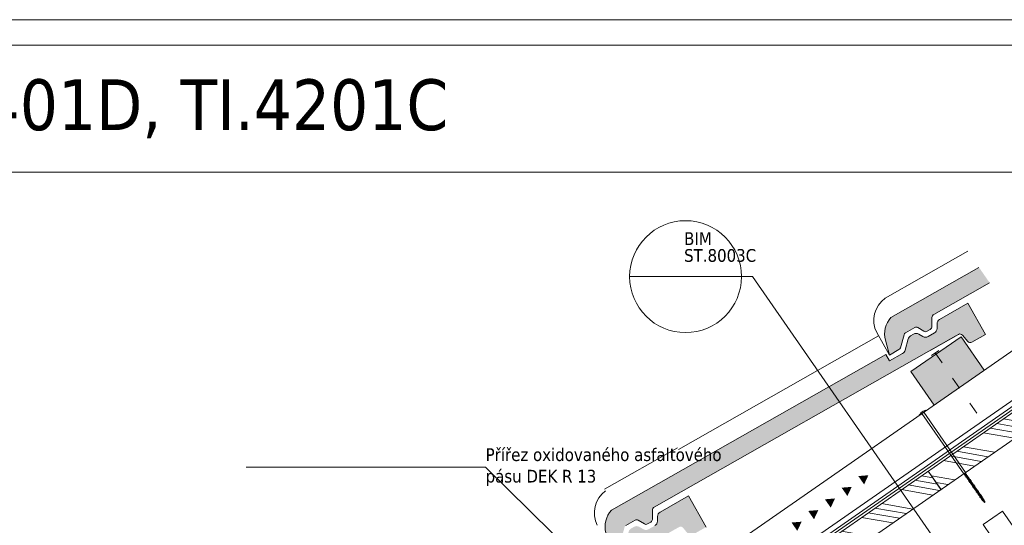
# Model space of a CAD drawing. Header units: millimetres. Extents: x -105824 to -100731, y 43743 to 47488.
# Tile 15 of 25: x -104858 to -103890, y 46991 to 47488. Entities that reach past the tile are written whole.
import ezdxf
from ezdxf.xclip import XClip

# ---------------------------------------------------------------- set-up
doc = ezdxf.new("R2010")
doc.units = ezdxf.units.MM
doc.header["$MEASUREMENT"] = 0
doc.header["$XCLIPFRAME"] = 0
doc.linetypes.add('ASFALT', pattern=[30, 12, -18])
for name, color, linetype in [('POHLED ZÁPADNÍ_1__K EXPEDICI', 7, 'Continuous'), ('POHLED ZÁPADNÍ_1__ZÁHLAVÍ', 7, 'Continuous'), ('POHLED ZÁPADNÍ_1_DEK_Kotvení', 7, 'Continuous'), ('POHLED ZÁPADNÍ_1_DEK_KÓTY', 7, 'Continuous'), ('POHLED ZÁPADNÍ_1_DEK_PE', 7, 'Continuous'), ('POHLED ZÁPADNÍ_1_DEK_Plechy', 7, 'Continuous'), ('POHLED ZÁPADNÍ_1_DEK_SLABA', 7, 'Continuous'), ('POHLED ZÁPADNÍ_1_DEK_ŠRAFY', 7, 'Continuous')]:
    doc.layers.add(name, color=color, linetype=linetype)
doc.styles.add('GENEROVANÝ_STYL_1', font='tahoma.ttf')
doc.linetypes.add('PE', pattern='A,0,[2,Detail č.2 DETAIL ŘÍMSY1.Shx,S=0.1501,R=0,X=0,Y=0],-0.1501,0', length=0.1501)

# ---------------------------------------------------------------- blocks, each defined once
blk = doc.blocks.new('Kresba_1_1', base_point=(-108377.5708028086, 46075.79778212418))
at = {"layer": 'POHLED ZÁPADNÍ_1_DEK_ŠRAFY', "linetype": 'Continuous', "lineweight": 18}
for points in [[(-103961.1053257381, 47195.04320122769, -0.2685353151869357), (-103959.3117156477, 47198.10364654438), (-103904.3968865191, 47229.25450212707), (-103914.8306185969, 47244.2705146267), (-104001.3895215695, 47195.16933222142, 0.2556851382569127), (-104006.8823984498, 47172.81175119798), (-104003.000025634, 47158.20184040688), (-103993.5347332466, 47163.57113024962, 0.1989109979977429), (-103992.1067647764, 47165.40309295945), (-103988.5844786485, 47178.15965387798, -0.1979522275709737), (-103987.1595364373, 47179.98077234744), (-103978.0709619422, 47185.13631245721, -0.2677222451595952), (-103975.0340627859, 47185.11193876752), (-103969.0036416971, 47181.56887722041, 0.2704307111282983), (-103965.972993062, 47181.53177566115), (-103962.7114529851, 47183.38186065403, 0.2679468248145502), (-103961.1741077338, 47185.9984911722)], [(-104276.2931344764, 47005.77781826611, 0.2556851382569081), (-104281.7860113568, 46983.42023724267), (-104277.903638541, 46968.81032645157), (-104268.4383461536, 46974.17961629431, 0.1989109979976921), (-104267.0103776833, 46976.01157900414), (-104263.4880915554, 46988.76813992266, -0.1979522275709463), (-104262.0631493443, 46990.58925839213), (-104252.9745748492, 46995.7447985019, -0.2677222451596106), (-104249.9376756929, 46995.72042481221), (-104243.9072546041, 46992.17736326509, 0.270430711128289), (-104240.876605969, 46992.14026170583), (-104237.6150658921, 46993.99034669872, 0.267946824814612), (-104236.0777206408, 46996.60697721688), (-104236.0089386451, 47005.65168727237, -0.2685353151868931), (-104234.2153285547, 47008.71213258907), (-103934.9077808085, 47178.49661773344, -0.3649566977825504), (-103931.0776074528, 47177.79809249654), (-103925.8092711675, 47171.42173409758, 0.3639704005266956), (-103921.9723421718, 47170.71505911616), (-103908.3492449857, 47178.44285888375), (-103925.6996320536, 47209.029267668), (-103953.5318438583, 47193.24122104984, 0.2679470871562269), (-103956.0940468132, 47188.88024154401), (-103956.1295784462, 47184.20788686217, -0.2679517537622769), (-103958.6918566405, 47179.84686533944), (-103964.9892097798, 47176.2747387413, -0.267825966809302), (-103970.0450405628, 47176.31433748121), (-103974.0735436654, 47178.68120952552, 0.2679487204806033), (-103979.1313879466, 47178.71966716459), (-103982.1126309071, 47177.02854120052, 0.1989129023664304), (-103984.4925732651, 47173.97529102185), (-103987.5657572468, 47162.84517100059, -0.1989119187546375), (-103989.9456830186, 47159.79193006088), (-104003.0155113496, 47152.37793686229), (-104006.6284703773, 47158.74710744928)], [(-103932.5199571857, 47176.08400433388), (-103981.7930129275, 47141.84709474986), (-103958.9684065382, 47108.99839092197), (-103909.6953507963, 47143.23530050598)], [(-104023.5852015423, 47040.01723987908), (-104033.5501029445, 47039.18013772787), (-104027.842700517, 47030.96883104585)], [(-104551.1967473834, 46816.38630431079, 0.255685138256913), (-104556.6896242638, 46794.02872328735), (-104552.807251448, 46779.41881249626), (-104543.3419590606, 46784.78810233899, 0.1989109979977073), (-104541.9139905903, 46786.62006504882), (-104538.3917044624, 46799.37662596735, -0.197952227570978), (-104536.9667622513, 46801.19774443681), (-104527.8781877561, 46806.35328454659, -0.267722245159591), (-104524.8412885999, 46806.32891085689), (-104518.8108675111, 46802.78584930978, 0.270430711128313), (-104515.780218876, 46802.74874775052), (-104512.5186787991, 46804.59883274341, 0.2679468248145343), (-104510.9813335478, 46807.21546326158), (-104510.9125515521, 46816.26017331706, -0.2685353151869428), (-104509.1189414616, 46819.32061863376), (-104209.8113937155, 46989.10510377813, -0.3649566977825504), (-104205.9812203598, 46988.40657854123), (-104200.7128840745, 46982.03022014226, 0.3639704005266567), (-104196.8759550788, 46981.32354516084), (-104183.2528578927, 46989.05134492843), (-104200.6032449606, 47019.63775371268), (-104228.4354567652, 47003.84970709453, 0.2679470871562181), (-104230.9976597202, 46999.48872758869), (-104231.0331913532, 46994.81637290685, -0.267951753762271), (-104233.5954695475, 46990.45535138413), (-104239.8928226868, 46986.88322478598, -0.267825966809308), (-104244.9486534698, 46986.92282352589), (-104248.9771565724, 46989.28969557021, 0.2679487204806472), (-104254.0350008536, 46989.32815320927), (-104257.0162438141, 46987.6370272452, 0.1989129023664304), (-104259.3961861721, 46984.58377706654), (-104262.4693701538, 46973.45365704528, -0.1989119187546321), (-104264.8492959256, 46970.40041610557), (-104277.9191242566, 46962.98642290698), (-104281.5320832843, 46969.35559349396)], [(-104040.0078149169, 47028.60243502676), (-104049.9727163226, 47027.76533287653), (-104044.265313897, 47019.55402618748)], [(-104056.4304282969, 47017.1876301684), (-104066.3953296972, 47016.35052802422), (-104060.6879272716, 47008.13922133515)], [(-104072.8530416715, 47005.77282531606), (-104082.8179430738, 47004.93572316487), (-104077.1105406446, 46996.72441647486)], [(-104089.275655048, 46994.35802045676), (-104099.2405564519, 46993.52091831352), (-104093.5331540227, 46985.30961162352)]]:
    blk.add_hatch(color=3, dxfattribs=at).paths.add_polyline_path(points)
h = blk.add_hatch(dxfattribs=at)
h.set_pattern_fill('ANSI34_0001', color=3, style=0, pattern_type=2)
h.set_pattern_definition([(170, (-216960.1758652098, 151218.4147262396), (5.860625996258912, 33.23726166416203), []), (170, (-216964.7386378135, 151224.9310408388), (5.860625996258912, 33.23726166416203), []), (170, (-216969.301410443, 151231.4473554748), (5.860625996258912, 33.23726166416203), []), (170, (-216973.8641830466, 151237.9636700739), (5.860625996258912, 33.23726166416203), [])])
h.paths.add_polyline_path([(-103964.8357030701, 47044.03656136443), (-103952.2818582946, 47025.96932629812), (-103832.3840893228, 47109.27913961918), (-103844.9379340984, 47127.34637468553)])
h = blk.add_hatch(dxfattribs=at)
h.set_pattern_fill('ANSI34_0001', color=3, style=0, pattern_type=2)
h.set_pattern_definition([(170, (-217079.9120079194, 151135.2172173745), (5.860625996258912, 33.23726166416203), []), (170, (-217084.474780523, 151141.7335319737), (5.860625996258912, 33.23726166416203), []), (170, (-217089.0375531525, 151148.2498466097), (5.860625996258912, 33.23726166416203), []), (170, (-217093.6003257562, 151154.7661612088), (5.860625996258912, 33.23726166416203), [])])
h.paths.add_polyline_path([(-104084.5718457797, 46960.83905249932), (-104072.0180010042, 46942.77181743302), (-103952.1202320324, 47026.08163075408), (-103964.6740768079, 47044.14886582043)])
at = {"layer": 'POHLED ZÁPADNÍ_1__K EXPEDICI', "color": 3, "linetype": 'Continuous', "lineweight": 18, "flags": 128}
blk.add_lwpolyline([(-105401.5008028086, 47487.79778212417), (-103301.5008028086, 47487.79778212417)], dxfattribs=at)
at = {"layer": 'POHLED ZÁPADNÍ_1_DEK_Kotvení', "color": 41, "linetype": 'ASFALT', "lineweight": 18}
for p, q in [((-103961.70790072, 47157.62960764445), (-103954.3169354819, 47162.76514415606)), ((-103958.012418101, 47160.19737590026), (-103912.3632005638, 47094.49996862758))]:
    blk.add_line(p, q, dxfattribs=at)
at = {"layer": 'POHLED ZÁPADNÍ_1_DEK_Kotvení', "color": 41, "linetype": 'Continuous', "lineweight": 18}
for p, q in [((-103972.7761905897, 47100.16278800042), (-103973.7186713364, 47099.50913735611)), ((-103973.7186713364, 47099.50913735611), (-103973.3650334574, 47098.99920053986)), ((-103967.0016183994, 47103.41240345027), (-103973.3650334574, 47098.99920053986)), ((-103970.99589587, 47100.64227697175), (-103929.8854001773, 47041.36427188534)), ((-103969.2141248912, 47101.8779796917), (-103928.1036661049, 47042.59993769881)), ((-103967.3552562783, 47103.92234026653), (-103968.297737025, 47103.26868962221)), ((-103967.3552562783, 47103.92234026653), (-103967.0016183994, 47103.41240345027)), ((-103929.278546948, 47041.30455720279), (-103929.8854001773, 47041.36427188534)), ((-103928.2540230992, 47042.48486329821), (-103929.7346372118, 47041.45805124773)), ((-103928.9297438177, 47040.80159571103), (-103929.278546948, 47041.30455720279)), ((-103929.1949537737, 47041.37859159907), (-103928.4106541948, 47041.92251928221)), ((-103927.6904242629, 47042.0041564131), (-103929.109478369, 47040.24545198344)), ((-103929.109478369, 47040.24545198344), (-103928.9297438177, 47040.80159571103)), ((-103929.109478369, 47040.24545198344), (-103928.6350455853, 47040.3766914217)), ((-103928.1648939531, 47041.87291697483), (-103928.9297438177, 47040.80159571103)), ((-103928.6350455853, 47040.3766914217), (-103927.8701957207, 47041.44801268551)), ((-103928.6350455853, 47040.3766914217), (-103928.2043100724, 47039.75559229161)), ((-103926.965027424, 47040.95815299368), (-103928.3840815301, 47039.1994854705)), ((-103928.3840815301, 47039.1994854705), (-103928.2043100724, 47039.75559229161)), ((-103928.26040792, 47042.01065195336), (-103928.1036661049, 47042.59993769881)), ((-103928.1648939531, 47041.87291697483), (-103928.26040792, 47042.01065195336)), ((-103927.4394602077, 47040.82691355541), (-103928.2043100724, 47039.75559229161)), ((-103928.1648939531, 47041.87291697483), (-103927.6904242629, 47042.0041564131)), ((-103927.9096487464, 47039.33068800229), (-103927.1447619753, 47040.40200926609)), ((-103927.9096487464, 47039.33068800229), (-103927.4789132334, 47038.70962577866)), ((-103927.8701957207, 47041.44801268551), (-103927.6904242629, 47042.0041564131)), ((-103927.8701957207, 47041.44801268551), (-103927.4394602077, 47040.82691355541)), ((-103926.2395936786, 47039.91214957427), (-103927.6586477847, 47038.15348205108)), ((-103927.6586477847, 47038.15348205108), (-103927.4789132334, 47038.70962577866)), ((-103926.7140264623, 47039.78094704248), (-103927.4789132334, 47038.70962577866)), ((-103927.4394602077, 47040.82691355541), (-103926.965027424, 47040.95815299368)), ((-103927.184215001, 47038.28472148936), (-103926.4193651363, 47039.35604275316)), ((-103927.1447619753, 47040.40200926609), (-103926.965027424, 47040.95815299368)), ((-103927.1447619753, 47040.40200926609), (-103926.7140264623, 47039.78094704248)), ((-103925.5141968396, 47038.86618306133), (-103926.9332509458, 47037.10747863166)), ((-103925.9886296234, 47038.73494362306), (-103926.753479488, 47037.66362235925)), ((-103926.7140264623, 47039.78094704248), (-103926.2395936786, 47039.91214957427)), ((-103926.4193651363, 47039.35604275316), (-103926.2395936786, 47039.91214957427)), ((-103926.4193651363, 47039.35604275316), (-103925.9886296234, 47038.73494362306)), ((-103925.9886296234, 47038.73494362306), (-103925.5141968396, 47038.86618306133)), ((-103925.6939313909, 47038.31003933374), (-103925.5141968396, 47038.86618306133)), ((-103927.6586477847, 47038.15348205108), (-103927.184215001, 47038.28472148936)), ((-103927.184215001, 47038.28472148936), (-103926.753479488, 47037.66362235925)), ((-103926.9332509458, 47037.10747863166), (-103926.753479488, 47037.66362235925)), ((-103926.9332509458, 47037.10747863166), (-103926.4588181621, 47037.23871806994)), ((-103926.4588181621, 47037.23871806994), (-103925.6939313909, 47038.31003933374)), ((-103926.4588181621, 47037.23871806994), (-103926.0280826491, 47036.61761893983)), ((-103924.7887630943, 47037.82017964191), (-103926.2078172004, 47036.06151211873)), ((-103926.2078172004, 47036.06151211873), (-103926.0280826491, 47036.61761893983)), ((-103926.2078172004, 47036.06151211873), (-103925.7333844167, 47036.19271465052)), ((-103925.263195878, 47037.68897711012), (-103926.0280826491, 47036.61761893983)), ((-103925.7333844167, 47036.19271465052), (-103924.968534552, 47037.26407282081)), ((-103925.7333844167, 47036.19271465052), (-103925.3026489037, 47035.57165242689)), ((-103925.6939313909, 47038.31003933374), (-103925.263195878, 47037.68897711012)), ((-103924.0633662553, 47036.77421312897), (-103925.482383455, 47035.01550869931)), ((-103925.482383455, 47035.01550869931), (-103925.3026489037, 47035.57165242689)), ((-103925.482383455, 47035.01550869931), (-103925.0079506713, 47035.14674813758)), ((-103924.5377990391, 47036.6429736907), (-103925.3026489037, 47035.57165242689)), ((-103925.263195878, 47037.68897711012), (-103924.7887630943, 47037.82017964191)), ((-103925.0079506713, 47035.14674813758), (-103924.2431008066, 47036.21806940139)), ((-103925.0079506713, 47035.14674813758), (-103924.5772151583, 47034.52564900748)), ((-103924.968534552, 47037.26407282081), (-103924.7887630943, 47037.82017964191)), ((-103924.968534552, 47037.26407282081), (-103924.5377990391, 47036.6429736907)), ((-103923.3379325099, 47035.72820970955), (-103924.7569866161, 47033.96950527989)), ((-103924.7569866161, 47033.96950527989), (-103924.5772151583, 47034.52564900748)), ((-103924.7569866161, 47033.96950527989), (-103924.2825538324, 47034.10074471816)), ((-103923.8123652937, 47035.59697027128), (-103924.5772151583, 47034.52564900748)), ((-103924.5377990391, 47036.6429736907), (-103924.0633662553, 47036.77421312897)), ((-103924.2825538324, 47034.10074471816), (-103923.5176670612, 47035.17206598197)), ((-103924.2825538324, 47034.10074471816), (-103923.8518183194, 47033.47968249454)), ((-103924.2431008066, 47036.21806940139), (-103924.0633662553, 47036.77421312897)), ((-103924.2431008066, 47036.21806940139), (-103923.8123652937, 47035.59697027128)), ((-103922.6124987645, 47034.68220629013), (-103924.0315528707, 47032.92353876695)), ((-103924.0315528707, 47032.92353876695), (-103923.8518183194, 47033.47968249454)), ((-103924.0315528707, 47032.92353876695), (-103923.557120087, 47033.05477820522)), ((-103923.0869315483, 47034.55100375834), (-103923.8518183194, 47033.47968249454)), ((-103923.8123652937, 47035.59697027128), (-103923.3379325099, 47035.72820970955)), ((-103923.557120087, 47033.05477820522), (-103922.7922702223, 47034.12609946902)), ((-103923.557120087, 47033.05477820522), (-103923.126384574, 47032.43367907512)), ((-103923.5176670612, 47035.17206598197), (-103923.3379325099, 47035.72820970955)), ((-103923.5176670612, 47035.17206598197), (-103923.0869315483, 47034.55100375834)), ((-103921.8871019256, 47033.6362397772), (-103923.3061560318, 47031.87753534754)), ((-103923.3061560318, 47031.87753534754), (-103923.126384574, 47032.43367907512)), ((-103923.3061560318, 47031.87753534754), (-103922.831723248, 47032.0087747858)), ((-103922.3615347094, 47033.50500033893), (-103923.126384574, 47032.43367907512)), ((-103923.0869315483, 47034.55100375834), (-103922.6124987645, 47034.68220629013)), ((-103922.831723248, 47032.0087747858), (-103922.0668364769, 47033.08009604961)), ((-103922.831723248, 47032.0087747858), (-103922.4009877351, 47031.3876756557)), ((-103922.7922702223, 47034.12609946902), (-103922.6124987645, 47034.68220629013)), ((-103922.7922702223, 47034.12609946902), (-103922.3615347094, 47033.50500033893)), ((-103921.1616681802, 47032.59023635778), (-103922.5807222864, 47030.83156883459)), ((-103922.5807222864, 47030.83156883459), (-103922.4009877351, 47031.3876756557)), ((-103922.5807222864, 47030.83156883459), (-103922.1062895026, 47030.96277136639)), ((-103921.636100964, 47032.45903382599), (-103922.4009877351, 47031.3876756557)), ((-103922.3615347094, 47033.50500033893), (-103921.8871019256, 47033.6362397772)), ((-103922.1062895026, 47030.96277136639), (-103921.341439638, 47032.03412953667)), ((-103922.1062895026, 47030.96277136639), (-103921.6755539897, 47030.34170914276)), ((-103922.0668364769, 47033.08009604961), (-103921.8871019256, 47033.6362397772)), ((-103922.0668364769, 47033.08009604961), (-103921.636100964, 47032.45903382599)), ((-103920.4362713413, 47031.54426984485), (-103921.8553254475, 47029.78556541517)), ((-103921.8553254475, 47029.78556541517), (-103921.6755539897, 47030.34170914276)), ((-103921.8553254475, 47029.78556541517), (-103921.3808557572, 47029.91680485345)), ((-103920.910704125, 47031.41303040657), (-103921.6755539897, 47030.34170914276)), ((-103921.636100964, 47032.45903382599), (-103921.1616681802, 47032.59023635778)), ((-103921.3808557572, 47029.91680485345), (-103920.6160058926, 47030.98812611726)), ((-103921.3808557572, 47029.91680485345), (-103920.9501202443, 47029.29570572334)), ((-103921.341439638, 47032.03412953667), (-103921.1616681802, 47032.59023635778)), ((-103921.341439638, 47032.03412953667), (-103920.910704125, 47031.41303040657)), ((-103919.7108375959, 47030.49826642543), (-103921.129891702, 47028.73956199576)), ((-103921.129891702, 47028.73956199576), (-103920.9501202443, 47029.29570572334)), ((-103921.129891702, 47028.73956199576), (-103920.6554589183, 47028.87080143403)), ((-103920.1852703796, 47030.36702698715), (-103920.9501202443, 47029.29570572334)), ((-103920.910704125, 47031.41303040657), (-103920.4362713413, 47031.54426984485)), ((-103920.6554589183, 47028.87080143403), (-103919.8906090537, 47029.94212269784)), ((-103920.6554589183, 47028.87080143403), (-103920.2247234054, 47028.24973921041)), ((-103920.6160058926, 47030.98812611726), (-103920.4362713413, 47031.54426984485)), ((-103920.6160058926, 47030.98812611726), (-103920.1852703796, 47030.36702698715)), ((-103918.9854038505, 47029.45226300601), (-103920.4044579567, 47027.69359548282)), ((-103919.4598735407, 47029.32106047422), (-103920.2247234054, 47028.24973921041)), ((-103920.1852703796, 47030.36702698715), (-103919.7108375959, 47030.49826642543)), ((-103919.9300251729, 47027.82479801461), (-103919.1651753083, 47028.8961561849)), ((-103919.8906090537, 47029.94212269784), (-103919.7108375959, 47030.49826642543)), ((-103919.8906090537, 47029.94212269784), (-103919.4598735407, 47029.32106047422)), ((-103919.4598735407, 47029.32106047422), (-103918.9854038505, 47029.45226300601)), ((-103919.1651753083, 47028.8961561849), (-103918.9854038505, 47029.45226300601)), ((-103919.1651753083, 47028.8961561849), (-103918.7344397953, 47028.2750570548)), ((-103920.4044579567, 47027.69359548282), (-103920.2247234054, 47028.24973921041)), ((-103920.4044579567, 47027.69359548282), (-103919.9300251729, 47027.82479801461)), ((-103919.9300251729, 47027.82479801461), (-103919.49928966, 47027.20373579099)), ((-103918.2600070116, 47028.40629649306), (-103919.6790611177, 47026.6475920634)), ((-103919.6790611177, 47026.6475920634), (-103919.49928966, 47027.20373579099)), ((-103919.6790611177, 47026.6475920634), (-103919.204628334, 47026.77883150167)), ((-103918.7344397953, 47028.2750570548), (-103919.49928966, 47027.20373579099)), ((-103919.204628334, 47026.77883150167), (-103918.4397415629, 47027.85015276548)), ((-103919.204628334, 47026.77883150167), (-103918.773892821, 47026.15773237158)), ((-103917.5345732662, 47027.36029307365), (-103918.9536273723, 47025.60162555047)), ((-103918.9536273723, 47025.60162555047), (-103918.773892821, 47026.15773237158)), ((-103918.9536273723, 47025.60162555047), (-103918.4791945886, 47025.73282808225)), ((-103918.0090060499, 47027.22909054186), (-103918.773892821, 47026.15773237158)), ((-103918.7344397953, 47028.2750570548), (-103918.2600070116, 47028.40629649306)), ((-103918.4791945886, 47025.73282808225), (-103917.714344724, 47026.80418625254)), ((-103918.4791945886, 47025.73282808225), (-103918.0484590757, 47025.11176585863)), ((-103918.4397415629, 47027.85015276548), (-103918.2600070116, 47028.40629649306)), ((-103918.4397415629, 47027.85015276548), (-103918.0090060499, 47027.22909054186)), ((-103916.8091764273, 47026.31432656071), (-103918.2282305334, 47024.55562213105)), ((-103918.2282305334, 47024.55562213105), (-103918.0484590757, 47025.11176585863)), ((-103918.2282305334, 47024.55562213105), (-103917.7537608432, 47024.68686156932)), ((-103917.283609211, 47026.18308712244), (-103918.0484590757, 47025.11176585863)), ((-103918.0090060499, 47027.22909054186), (-103917.5345732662, 47027.36029307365)), ((-103917.7537608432, 47024.68686156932), (-103916.9889109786, 47025.75818283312)), ((-103917.7537608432, 47024.68686156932), (-103917.3230253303, 47024.06576243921)), ((-103917.714344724, 47026.80418625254), (-103917.5345732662, 47027.36029307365)), ((-103917.714344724, 47026.80418625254), (-103917.283609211, 47026.18308712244)), ((-103916.0837426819, 47025.26832314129), (-103917.502796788, 47023.50961871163)), ((-103917.502796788, 47023.50961871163), (-103917.3230253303, 47024.06576243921)), ((-103917.502796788, 47023.50961871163), (-103917.0283640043, 47023.64085814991)), ((-103916.5581754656, 47025.13708370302), (-103917.3230253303, 47024.06576243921)), ((-103917.283609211, 47026.18308712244), (-103916.8091764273, 47026.31432656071)), ((-103917.0283640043, 47023.64085814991), (-103916.2635141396, 47024.71217941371)), ((-103917.0283640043, 47023.64085814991), (-103916.5976284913, 47023.01979592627)), ((-103916.9889109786, 47025.75818283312), (-103916.8091764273, 47026.31432656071)), ((-103916.9889109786, 47025.75818283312), (-103916.5581754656, 47025.13708370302)), ((-103915.3583089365, 47024.22231972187), (-103916.7773630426, 47022.46365219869)), ((-103916.7773630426, 47022.46365219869), (-103916.5976284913, 47023.01979592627)), ((-103916.7773630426, 47022.46365219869), (-103916.3029302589, 47022.59485473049)), ((-103915.8327786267, 47024.09111719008), (-103916.5976284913, 47023.01979592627)), ((-103916.5581754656, 47025.13708370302), (-103916.0837426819, 47025.26832314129)), ((-103916.3029302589, 47022.59485473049), (-103915.5380803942, 47023.66621290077)), ((-103916.3029302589, 47022.59485473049), (-103915.8721947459, 47021.97379250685)), ((-103916.2635141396, 47024.71217941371), (-103916.0837426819, 47025.26832314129)), ((-103916.2635141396, 47024.71217941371), (-103915.8327786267, 47024.09111719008)), ((-103914.6329120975, 47023.17635320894), (-103916.0519662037, 47021.41764877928)), ((-103916.0519662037, 47021.41764877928), (-103915.8721947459, 47021.97379250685)), ((-103916.0519662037, 47021.41764877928), (-103915.57753342, 47021.54888821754)), ((-103915.1073448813, 47023.04511377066), (-103915.8721947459, 47021.97379250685)), ((-103915.8327786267, 47024.09111719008), (-103915.3583089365, 47024.22231972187)), ((-103915.57753342, 47021.54888821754), (-103914.8126466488, 47022.62020948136)), ((-103915.57753342, 47021.54888821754), (-103915.146797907, 47020.92778908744)), ((-103915.5380803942, 47023.66621290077), (-103915.3583089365, 47024.22231972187)), ((-103915.5380803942, 47023.66621290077), (-103915.1073448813, 47023.04511377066)), ((-103913.9074783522, 47022.13034978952), (-103915.3265324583, 47020.37168226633)), ((-103915.3265324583, 47020.37168226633), (-103915.146797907, 47020.92778908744)), ((-103915.3265324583, 47020.37168226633), (-103914.8520996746, 47020.50288479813)), ((-103914.3819111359, 47021.99914725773), (-103915.146797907, 47020.92778908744)), ((-103915.1073448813, 47023.04511377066), (-103914.6329120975, 47023.17635320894)), ((-103914.8520996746, 47020.50288479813), (-103914.0872498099, 47021.57420606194)), ((-103914.8520996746, 47020.50288479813), (-103914.4213641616, 47019.88182257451)), ((-103914.8126466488, 47022.62020948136), (-103914.6329120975, 47023.17635320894)), ((-103914.8126466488, 47022.62020948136), (-103914.3819111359, 47021.99914725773)), ((-103913.1820815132, 47021.08438327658), (-103914.6011356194, 47019.32567884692)), ((-103914.6011356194, 47019.32567884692), (-103914.4213641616, 47019.88182257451)), ((-103914.6011356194, 47019.32567884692), (-103914.1267028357, 47019.45691828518)), ((-103913.656514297, 47020.95314383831), (-103914.4213641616, 47019.88182257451)), ((-103914.3819111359, 47021.99914725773), (-103913.9074783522, 47022.13034978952)), ((-103914.1267028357, 47019.45691828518), (-103913.3618160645, 47020.52823954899)), ((-103914.1267028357, 47019.45691828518), (-103913.6959673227, 47018.83581915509)), ((-103914.0872498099, 47021.57420606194), (-103913.9074783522, 47022.13034978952)), ((-103914.0872498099, 47021.57420606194), (-103913.656514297, 47020.95314383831)), ((-103912.4566477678, 47020.03837985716), (-103913.875701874, 47018.2796754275)), ((-103912.9310805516, 47019.90714041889), (-103913.6959673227, 47018.83581915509)), ((-103913.656514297, 47020.95314383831), (-103913.1820815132, 47021.08438327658)), ((-103913.4012690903, 47018.41091486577), (-103912.6364192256, 47019.48223612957)), ((-103913.3618160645, 47020.52823954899), (-103913.1820815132, 47021.08438327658)), ((-103913.3618160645, 47020.52823954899), (-103912.9310805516, 47019.90714041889)), ((-103912.9310805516, 47019.90714041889), (-103912.4566477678, 47020.03837985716)), ((-103912.6364192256, 47019.48223612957), (-103912.4566477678, 47020.03837985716)), ((-103912.6364192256, 47019.48223612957), (-103912.2056837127, 47018.86117390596)), ((-103913.875701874, 47018.2796754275), (-103913.6959673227, 47018.83581915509)), ((-103913.875701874, 47018.2796754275), (-103913.4012690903, 47018.41091486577)), ((-103913.4012690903, 47018.41091486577), (-103912.9705335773, 47017.78981573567)), ((-103911.7312509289, 47018.99237643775), (-103913.1502681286, 47017.23370891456)), ((-103913.1502681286, 47017.23370891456), (-103912.9705335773, 47017.78981573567)), ((-103913.1502681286, 47017.23370891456), (-103912.6758353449, 47017.36491144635)), ((-103912.2056837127, 47018.86117390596), (-103912.9705335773, 47017.78981573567)), ((-103912.6758353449, 47017.36491144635), (-103911.9109854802, 47018.43626961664)), ((-103912.6758353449, 47017.36491144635), (-103912.2450998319, 47016.74384922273)), ((-103911.0058171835, 47017.94640992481), (-103912.4248712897, 47016.18770549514)), ((-103912.4248712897, 47016.18770549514), (-103912.2450998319, 47016.74384922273)), ((-103912.4248712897, 47016.18770549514), (-103911.9504385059, 47016.31894493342)), ((-103911.4802499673, 47017.81517048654), (-103912.2450998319, 47016.74384922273)), ((-103912.2056837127, 47018.86117390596), (-103911.7312509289, 47018.99237643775)), ((-103911.9504385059, 47016.31894493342), (-103911.519702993, 47015.69784580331)), ((-103911.939957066, 47016.30385018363), (-103911.1751072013, 47017.37517144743)), ((-103911.9109854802, 47018.43626961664), (-103911.7312509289, 47018.99237643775)), ((-103911.9109854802, 47018.43626961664), (-103911.4802499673, 47017.81517048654)), ((-103910.2803834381, 47016.9004065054), (-103911.6994375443, 47015.14173898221)), ((-103911.6994375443, 47015.14173898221), (-103911.519702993, 47015.69784580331)), ((-103911.6994375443, 47015.14173898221), (-103911.2250047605, 47015.272941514)), ((-103910.7548162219, 47016.76920397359), (-103911.519702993, 47015.69784580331)), ((-103911.4802499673, 47017.81517048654), (-103911.0058171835, 47017.94640992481)), ((-103911.2250047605, 47015.272941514), (-103910.4601548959, 47016.34426277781)), ((-103910.7522696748, 47014.71070821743), (-103911.2250047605, 47015.272941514)), ((-103911.1855517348, 47017.39026619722), (-103911.0058171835, 47017.94640992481)), ((-103911.1855517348, 47017.39026619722), (-103910.7548162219, 47016.76920397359)), ((-103909.612486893, 47015.77387314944), (-103910.8745408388, 47014.23505751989)), ((-103910.8745408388, 47014.23505751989), (-103910.7522696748, 47014.71070821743)), ((-103910.8745408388, 47014.23505751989), (-103910.400108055, 47014.36629695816)), ((-103910.7548162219, 47016.76920397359), (-103910.2803834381, 47016.9004065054)), ((-103910.0294193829, 47015.72320055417), (-103910.7522696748, 47014.71070821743)), ((-103910.4601548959, 47016.34426277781), (-103910.2803834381, 47016.9004065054)), ((-103910.4601548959, 47016.34426277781), (-103910.0294193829, 47015.72320055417)), ((-103910.400108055, 47014.36629695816), (-103909.7922214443, 47015.21772942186)), ((-103909.8853733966, 47013.86289258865), (-103910.400108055, 47014.36629695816)), ((-103910.0294193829, 47015.72320055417), (-103909.612486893, 47015.77387314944)), ((-103909.0495154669, 47014.50034128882), (-103910.0076445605, 47013.38724189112)), ((-103910.0076445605, 47013.38724189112), (-103909.8853733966, 47013.86289258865)), ((-103910.0076445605, 47013.38724189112), (-103909.5332117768, 47013.51848132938)), ((-103909.4579594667, 47014.4615525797), (-103909.8853733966, 47013.86289258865)), ((-103909.7922214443, 47015.21772942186), (-103909.612486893, 47015.77387314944)), ((-103909.4579594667, 47014.4615525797), (-103909.7922214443, 47015.21772942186)), ((-103909.5332117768, 47013.51848132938), (-103909.2292869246, 47013.94419756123)), ((-103909.3010331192, 47013.29139576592), (-103909.5332117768, 47013.51848132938)), ((-103909.4579594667, 47014.4615525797), (-103909.0495154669, 47014.50034128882)), ((-103909.2292869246, 47013.94419756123), (-103909.0495154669, 47014.50034128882)), ((-103909.0252679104, 47013.48264513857), (-103909.2292869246, 47013.94419756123))]:
    blk.add_line(p, q, dxfattribs=at)
for centre, radius, start, end in [((-103967.0772875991, 47096.72718010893), 6.65439212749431, 100.5681883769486, 148.9162970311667), ((-103909.1914277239, 47013.42779804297), 0.1749857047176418, 220.0608476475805, 29.42363776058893)]:
    blk.add_arc(centre, radius, start, end, dxfattribs=at)
at = {"layer": 'POHLED ZÁPADNÍ_1_DEK_KÓTY', "color": 6, "linetype": 'Continuous', "lineweight": 18}
for p, q in [((-105376.5007848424, 47337.79777314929), (-103326.5007893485, 47337.79777314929)), ((-104258.4417838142, 47235.23858091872), (-104137.5625846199, 47235.23858091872)), ((-104137.5625846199, 47235.23858091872), (-103767.7766080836, 46703.05022125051))]:
    blk.add_line(p, q, dxfattribs=at)
at = {"layer": 'POHLED ZÁPADNÍ_1_DEK_KÓTY', "color": 6, "linetype": 'Continuous', "lineweight": 18, "flags": 128}
blk.add_lwpolyline([(-105376.5008028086, 46027.79778212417), (-105376.5008028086, 47462.79778212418), (-103326.5008028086, 47462.79778212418), (-103326.5008028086, 46027.79778212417)], close=True, dxfattribs=at)
blk.add_lwpolyline([(-104049.0159886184, 46702.11362581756), (-104400.1206734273, 47047.89492978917), (-104635.7798886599, 47047.89492978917)], dxfattribs=at)
at = {"layer": 'POHLED ZÁPADNÍ_1_DEK_KÓTY', "color": 6, "linetype": 'Continuous', "lineweight": 18}
blk.add_circle((-104203.4417886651, 47235.23858935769), 55, dxfattribs=at)
at = {"layer": 'POHLED ZÁPADNÍ_1_DEK_PE', "color": 1, "linetype": 'PE', "lineweight": 18}
blk.add_line((-104610.9320927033, 46598.14676639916), (-103838.7093100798, 47134.71832401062), dxfattribs=at)
at = {"layer": 'POHLED ZÁPADNÍ_1_DEK_Plechy', "color": 5, "linetype": 'Continuous', "lineweight": 18}
for p, q in [((-103891.5907580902, 47004.71015968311), (-103910.842948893, 46991.43984476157)), ((-103753.7112168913, 46804.67829992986), (-103891.5907580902, 47004.71015968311)), ((-103772.9634076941, 46791.4080219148), (-103910.842948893, 46991.43984476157))]:
    blk.add_line(p, q, dxfattribs=at)
at = {"layer": 'POHLED ZÁPADNÍ_1_DEK_SLABA', "color": 153, "linetype": 'Continuous', "lineweight": 18}
for p, q in [((-103935.4971040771, 47254.64456101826), (-104007.2100459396, 47213.96487465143)), ((-103925.8438086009, 47260.12048598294), (-103935.4971040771, 47254.64456101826)), ((-104013.6006610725, 47176.88936427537), (-104210.4007312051, 47065.25306051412)), ((-104003.0000131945, 47158.20184259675), (-104015.4781305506, 47180.1991372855)), ((-103981.7929969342, 47141.84710562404), (-103932.5199691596, 47176.0839910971)), ((-103932.5199691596, 47176.0839910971), (-103909.6953419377, 47143.235305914)), ((-104712.2998699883, 46585.55324248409), (-103865.8135387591, 47173.72614689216)), ((-104696.0450388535, 46548.13963185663), (-103842.9889484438, 47140.87746170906)), ((-104608.1174201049, 46603.1467454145), (-103840.1358562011, 47136.77135760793)), ((-103981.7929969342, 47141.84710562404), (-103958.9684066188, 47108.99838353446)), ((-104683.7758121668, 46544.48795722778), (-103837.2894440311, 47132.66086163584)), ((-104671.1835799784, 46526.44736921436), (-103824.6972487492, 47114.62027362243)), ((-104211.5099554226, 47066.91728435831), (-104283.222897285, 47026.23759799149)), ((-103964.8356878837, 47044.03655928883), (-103952.2818753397, 47025.96932479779)), ((-103964.6740744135, 47044.14886570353), (-103952.120224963, 47026.08163121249))]:
    blk.add_line(p, q, dxfattribs=at)
at = {"layer": 'POHLED ZÁPADNÍ_1_DEK_SLABA', "color": 153, "linetype": 'Continuous', "lineweight": 18, "flags": 128}
for points in [[(-103904.3968865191, 47229.25450212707), (-103959.3117156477, 47198.10364654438, 0.2685353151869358), (-103961.1053257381, 47195.04320122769), (-103961.1741077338, 47185.9984911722, -0.26794682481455), (-103962.7114529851, 47183.38186065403), (-103965.972993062, 47181.53177566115, -0.2704307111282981), (-103969.0036416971, 47181.56887722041), (-103975.0340627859, 47185.11193876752, 0.2677222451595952), (-103978.0709619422, 47185.13631245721), (-103987.1595364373, 47179.98077234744, 0.1979522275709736), (-103988.5844786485, 47178.15965387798), (-103992.1067647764, 47165.40309295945, -0.1989109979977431), (-103993.5347332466, 47163.57113024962), (-104003.000025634, 47158.20184040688), (-104006.8823984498, 47172.81175119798, -0.2556851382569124), (-104001.3895215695, 47195.16933222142), (-103914.8306185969, 47244.2705146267)], [(-103937.5474664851, 47176.99923962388), (-104234.2153285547, 47008.71213258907, 0.2685353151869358), (-104236.0089386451, 47005.65168727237), (-104236.0777206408, 46996.60697721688, -0.26794682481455), (-104237.6150658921, 46993.99034669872), (-104240.876605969, 46992.14026170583, -0.2704307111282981), (-104243.9072546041, 46992.17736326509), (-104249.9376756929, 46995.72042481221, 0.2677222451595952), (-104252.9745748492, 46995.7447985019), (-104262.0631493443, 46990.58925839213, 0.1979522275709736)], [(-104281.7860113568, 46983.42023724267, -0.2556851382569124), (-104276.2931344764, 47005.77781826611), (-104006.6284703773, 47158.74710744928), (-104003.0155113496, 47152.37793686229), (-103989.9456830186, 47159.79193006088, 0.1989119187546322), (-103987.5657572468, 47162.84517100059), (-103984.4925732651, 47173.97529102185, -0.1989129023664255), (-103982.1126309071, 47177.02854120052), (-103979.1313879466, 47178.71966716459, -0.2679487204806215), (-103974.0735436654, 47178.68120952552), (-103970.0450405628, 47176.31433748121, 0.2678259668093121), (-103964.9892097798, 47176.2747387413), (-103958.6918566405, 47179.84686533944, 0.2679517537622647), (-103956.1295784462, 47184.20788686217), (-103956.0940468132, 47188.88024154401, -0.2679470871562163), (-103953.5318438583, 47193.24122104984), (-103925.6996320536, 47209.029267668), (-103908.3492449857, 47178.44285888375), (-103921.9723421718, 47170.71505911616, -0.3639704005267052), (-103925.8092711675, 47171.42173409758), (-103931.0776074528, 47177.79809249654, 0.3649566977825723), (-103934.9077808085, 47178.49661773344), (-103962.2166662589, 47163.00544793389)], [(-104233.5954695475, 46990.45535138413, 0.2679517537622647), (-104231.0331913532, 46994.81637290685), (-104230.9976597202, 46999.48872758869, -0.2679470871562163), (-104228.4354567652, 47003.84970709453), (-104200.6032449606, 47019.63775371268), (-104183.2528578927, 46989.05134492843)]]:
    blk.add_lwpolyline(points, format="xyb", dxfattribs=at)
at = {"layer": 'POHLED ZÁPADNÍ_1_DEK_SLABA', "color": 153, "linetype": 'Continuous', "lineweight": 18}
for centre, start, end in [((-103991.4418479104, 47192.20861994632), 125.9333495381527, 206.5485594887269), ((-104266.3454608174, 47002.817105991), 125.9333495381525, 206.5485594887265)]:
    blk.add_arc(centre, 26.86952430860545, start, end, dxfattribs=at)
at = {"layer": 'POHLED ZÁPADNÍ_1__ZÁHLAVÍ', "color": 6, "linetype": 'Continuous', "lineweight": 18, "insert": (-105326.5008028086, 47400.23352498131), "char_height": 50, "attachment_point": 4, "style": 'GENEROVANÝ_STYL_1'}
blk.add_mtext('\\A1;{\\pql;\\fTahoma|b0|i0|c238|p34;ST.8003C, TI.1401D, TI.4201C}', dxfattribs=at)
at = {"layer": 'POHLED ZÁPADNÍ_1_DEK_KÓTY', "color": 6, "linetype": 'Continuous', "lineweight": 18, "char_height": 12.5, "attachment_point": 4, "style": 'GENEROVANÝ_STYL_1'}
for s, insert, line_spacing_factor in [('\\A1;{\\pql;\\fTahoma|b0|i0|c238|p34;BIM\\P\\pql;\\fTahoma|b0|i0|c238|p34;ST.8003C}', (-104204.8838640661, 47264.22254823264), 0.7936141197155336), ('\\A1;{\\pql;\\fTahoma|b0|i0|c238|p34;Přířez oxidovaného asfaltového \\P\\pql;\\fTahoma|b0|i0|c238|p34;pásu DEK R 13}', (-104400.1206734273, 47047.88781074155), 1.014894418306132)]:
    blk.add_mtext(s, dxfattribs=dict(at, insert=insert, line_spacing_factor=line_spacing_factor))

msp = doc.modelspace()

# ---------------------------------------------------------------- block references
at = {"color": 9, "linetype": 'Continuous', "lineweight": 13}
ref = msp.add_blockref('Kresba_1_1', (-108377.5708028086, 46075.79778212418), dxfattribs=at)
XClip(ref).set_block_clipping_path([(-105651.5037273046, 45752.79778212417), (-103174.7542292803, 47487.79778212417)])

doc.saveas('drawing.dxf')
